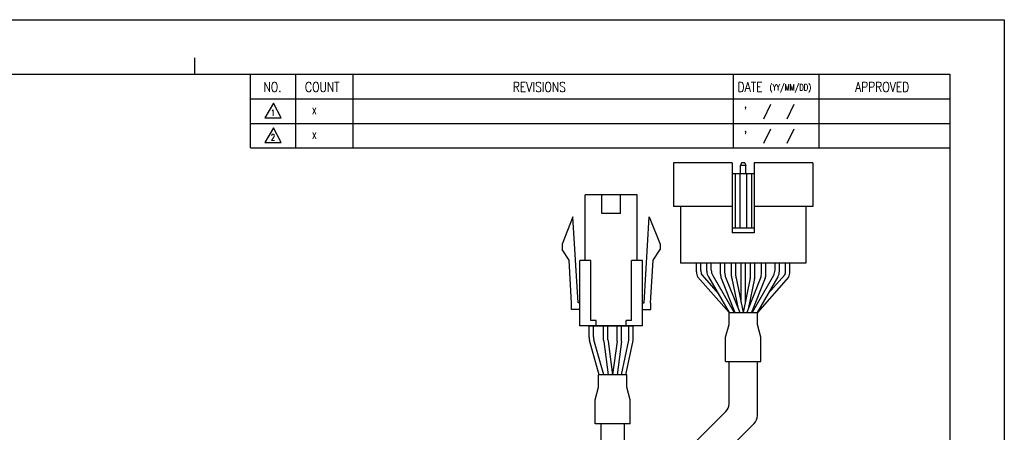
# Model space of a CAD drawing. Header units: millimetres. Extents: x 0 to 297, y 0 to 210.
# Tile 4 of 4: x 116 to 297, y 134 to 210. Entities that reach past the tile are written whole.
import ezdxf

# ---------------------------------------------------------------- set-up
doc = ezdxf.new("R2010")
doc.units = ezdxf.units.MM
doc.layers.add('DIM', color=3, linetype='Continuous')
doc.layers.add('SHEET', color=1, linetype='Continuous')
doc.styles.add('SHEET1', font='ROMANS.SHX', dxfattribs={"width": 0.8, "height": 3})

msp = doc.modelspace()

# ---------------------------------------------------------------- linework, layer by layer
at = {"color": 4}
msp.add_line((148.5, 203), (148.5, 200), dxfattribs=at)
for p, q in [((236.3089, 183.7632), (236.3089, 175.7632)), ((247.1089, 183.7632), (236.3089, 183.7632)), ((247.1089, 183.7632), (247.1089, 170.9632)), ((248.8089, 183.7632), (248.6089, 183.2632)), ((248.6089, 181.7632), (248.6089, 183.2632)), ((249.6089, 183.2632), (248.6089, 183.2632)), ((249.4089, 183.7632), (248.8089, 183.7632)), ((249.4089, 183.7632), (249.6089, 183.2632)), ((249.6089, 181.7632), (249.6089, 183.2632)), ((251.1089, 183.7632), (251.1089, 170.9632)), ((251.1089, 181.7632), (247.1089, 181.7632)), ((247.6089, 181.7632), (247.6089, 171.7632)), ((248.5089, 181.7632), (248.5089, 171.7632)), ((249.7089, 181.7632), (249.7089, 171.7632)), ((250.6089, 181.7632), (250.6089, 171.7632)), ((220.1391, 165.8861), (220.1391, 177.8861)), ((223.1891, 174.4861), (223.1891, 177.8861)), ((226.5891, 174.4861), (226.5891, 177.8861)), ((229.6391, 165.8861), (229.6391, 177.8861)), ((247.1089, 175.7632), (236.3089, 175.7632)), ((237.6089, 175.7632), (237.6089, 165.3632)), ((261.9089, 175.7632), (251.1089, 175.7632)), ((260.6089, 175.7632), (260.6089, 165.3632)), ((217.8891, 173.8861), (215.8891, 168.8861)), ((218.8391, 158.0861), (217.8891, 173.8861)), ((230.9391, 158.0861), (231.8891, 173.8861)), ((231.8891, 173.8861), (233.8891, 168.8861)), ((251.1089, 171.7632), (247.1089, 171.7632)), ((251.1089, 170.9632), (247.1089, 170.9632)), ((215.8891, 168.8861), (215.8891, 167.8861)), ((233.8891, 168.8861), (233.8891, 167.8861)), ((217.1663, 165.914), (215.8891, 167.8861)), ((232.612, 165.914), (233.8891, 167.8861)), ((217.6413, 158.014), (217.1663, 165.914)), ((219.1391, 153.8861), (219.1391, 165.8861)), ((221.1391, 154.8861), (221.1391, 165.8861)), ((228.6391, 154.8861), (228.6391, 165.8861)), ((230.6391, 153.8861), (230.6391, 165.8861)), ((232.137, 158.014), (232.612, 165.914)), ((260.6089, 165.3632), (237.6089, 165.3632)), ((255.7496, 165.3632), (242.4496, 165.3632)), ((248.6996, 165.3632), (248.6996, 158.246)), ((249.4996, 165.3632), (249.4996, 158.246)), ((217.6391, 156.8861), (217.6391, 158.0861)), ((232.1391, 156.8861), (232.1391, 158.0861)), ((220.8329, 151.768), (220.8329, 153.8861)), ((220.8329, 153.8861), (228.9454, 153.8861)), ((221.6329, 151.8787), (221.6329, 153.8861)), ((222.1391, 153.8861), (222.1391, 154.8861)), ((227.6391, 153.8861), (227.6391, 154.8861)), ((228.1454, 151.6876), (228.1454, 153.8861)), ((228.9454, 151.6064), (228.9454, 153.8861)), ((222.6959, 144.8861), (220.908, 151.2251)), ((223.5271, 144.8861), (221.708, 151.3357)), ((226.7915, 144.8861), (228.1046, 151.2856)), ((227.6081, 144.8861), (228.9046, 151.2044)), ((246.5089, 139.5738), (246.5089, 147.3788)), ((246.5089, 147.3788), (251.7089, 147.3788)), ((251.7089, 137.4199), (251.7089, 147.3788)), ((245.9231, 138.1596), (239.834, 132.0706)), ((223, 135.9017), (223, 124.4598)), ((227.3, 135.9017), (227.3, 126.2756)), ((251.1231, 136.0057), (244.7075, 129.5901))]:
    msp.add_line(p, q)
at = {"color": 0}
for p, q in [((261.9089, 183.7632), (251.1089, 183.7632)), ((261.9089, 183.7632), (261.9089, 175.7632)), ((240.5303, 163.8176), (240.5303, 165.3632)), ((241.3303, 164.0346), (241.3303, 165.3632)), ((242.4496, 163.8898), (242.4496, 165.3632)), ((243.2496, 164.1069), (243.2496, 165.3632)), ((244.9496, 163.3692), (244.9496, 165.3632)), ((245.7496, 163.5234), (245.7496, 165.3632)), ((246.9496, 162.9832), (246.9496, 165.3632)), ((247.7496, 163.027), (247.7496, 165.3632)), ((250.4496, 163.027), (250.4496, 165.3632)), ((251.2496, 162.9822), (251.2496, 165.3632)), ((252.4681, 163.5234), (252.4681, 165.3632)), ((253.2681, 163.3692), (253.2681, 165.3632)), ((254.9496, 164.1069), (254.9496, 165.3632)), ((255.7496, 163.8898), (255.7496, 165.3632)), ((256.8875, 164.0346), (256.8875, 165.3632)), ((257.6875, 163.8176), (257.6875, 165.3632)), ((242.7238, 162.879), (246.5403, 156.3632)), ((243.5238, 163.0961), (247.4674, 156.3632)), ((245.0929, 162.6259), (247.6003, 156.3632)), ((245.8929, 162.7801), (248.4621, 156.3632)), ((252.3248, 162.7801), (249.7557, 156.3632)), ((253.1248, 162.6259), (250.6174, 156.3632)), ((254.6754, 163.0961), (250.7318, 156.3632)), ((255.4754, 162.879), (251.6589, 156.3632)), ((246.509, 156.3632), (251.7083, 156.3632)), ((246.509, 154.1145), (246.509, 156.3632)), ((251.7083, 154.1145), (251.7083, 156.3632)), ((223.5093, 151.2915), (223.5093, 153.8861)), ((224.3093, 151.3445), (224.3093, 153.8861)), ((226.0093, 151.3445), (226.0093, 153.8861)), ((226.8093, 151.2915), (226.8093, 153.8861)), ((245.889, 151.7899), (246.509, 154.1145)), ((252.3287, 151.7885), (251.7083, 154.1145)), ((245.889, 147.3788), (245.889, 151.7899)), ((252.3287, 147.3788), (252.3287, 151.7885)), ((223.5267, 151.028), (224.3432, 144.8861)), ((224.3267, 151.0809), (225.1502, 144.8861)), ((225.9918, 151.0809), (225.1684, 144.8861)), ((226.7918, 151.028), (225.9754, 144.8861)), ((245.889, 147.3788), (252.3287, 147.3788)), ((227.7498, 144.8861), (222.5506, 144.8861)), ((222.5506, 142.6374), (222.5506, 144.8861)), ((227.7498, 142.6374), (227.7498, 144.8861)), ((221.9302, 140.3114), (222.5506, 142.6374)), ((228.3699, 140.3128), (227.7498, 142.6374)), ((221.9302, 135.9017), (221.9302, 140.3114)), ((228.3699, 135.9017), (228.3699, 140.3128)), ((228.3699, 135.9017), (221.9302, 135.9017))]:
    msp.add_line(p, q, dxfattribs=at)
at = {"color": 6}
msp.add_lwpolyline([(0, 210), (297, 210), (297, 0), (0, 0)], close=True, dxfattribs=at)
at = {"color": 4}
msp.add_lwpolyline([(10, 200), (287, 200), (287, 10), (10, 10)], close=True, dxfattribs=at)
for points in [[(229.6391, 177.8861), (220.1391, 177.8861)], [(226.5891, 174.4861), (223.1891, 174.4861)], [(221.1391, 165.8861), (219.1391, 165.8861)], [(230.6391, 165.8861), (228.6391, 165.8861)], [(219.1391, 158.0861), (218.8391, 158.0861)], [(230.6391, 158.0861), (230.9391, 158.0861)], [(219.1391, 156.8861), (217.6391, 156.8861)], [(219.1391, 156.8861), (217.6391, 156.8861)], [(230.6391, 156.8861), (232.1391, 156.8861)], [(230.6391, 156.8861), (232.1391, 156.8861)], [(230.6391, 153.8861), (219.1391, 153.8861)], [(222.1391, 154.8861), (221.1391, 154.8861)], [(228.6391, 154.8861), (227.6391, 154.8861)]]:
    msp.add_lwpolyline(points)
at = {"color": 0}
for centre, start, end in [((242.5303, 163.8176), 180, 210.358277), ((243.3303, 164.0346), 180, 203.791628), ((244.4496, 163.8898), 180, 210.358277), ((245.2496, 164.1069), 180, 210.358277), ((246.9496, 163.3692), 180, 201.819991), ((247.7496, 163.5234), 180, 201.819991), ((250.4681, 163.5234), 338.180008, 359.999999), ((251.2681, 163.3692), 338.180008, 359.999999), ((252.9496, 164.1069), 329.641723, 0), ((253.7496, 163.8898), 329.641723, 0), ((254.8875, 164.0346), 336.208372, 0), ((255.6875, 163.8176), 329.641723, 0), ((225.5093, 151.2915), 180, 187.571875), ((226.3093, 151.3445), 180, 187.571875), ((224.0093, 151.3445), 352.428125, 0), ((224.8093, 151.2915), 352.428125, 0)]:
    msp.add_arc(centre, 2, start, end, dxfattribs=at)
for centre, start, end in [((248.9496, 162.9832), 180, 192.243597), ((249.7496, 163.027), 180, 191.729285), ((248.4496, 163.027), 348.270715, 0), ((249.2496, 162.9822), 347.81127, 0), ((222.8329, 151.768), 180, 195.750963), ((223.6329, 151.8787), 180, 195.750963), ((226.1454, 151.6876), 348.404564, 0), ((226.9454, 151.6064), 348.404564, 0), ((244.5089, 139.5738), 315, 0), ((249.7089, 137.4199), 315, 0)]:
    msp.add_arc(centre, 2, start, end)
at = {"layer": 'DIM', "color": 0}
for p, q in [((240.8045, 162.8068), (246.5094, 156.3632)), ((241.5002, 163.2278), (244.5667, 159.7642)), ((246.9951, 162.559), (248.1947, 157.0309)), ((247.7914, 162.6205), (249.0905, 156.3632)), ((250.4078, 162.6205), (249.1087, 156.3632)), ((251.2045, 162.5599), (249.9953, 156.9616)), ((257.4132, 162.8068), (251.7083, 156.3632)), ((256.7175, 163.2278), (253.651, 159.7642))]:
    msp.add_line(p, q, dxfattribs=at)
at = {"layer": 'SHEET', "color": 7}
for q in [(158.75, 200), (287, 186.5)]:
    msp.add_line((158.75, 186.5), q, dxfattribs=at)
at = {"layer": 'SHEET'}
for p, q in [((167, 200), (167, 186.5)), ((177.5, 200), (177.5, 186.5)), ((247.25, 200), (247.25, 186.5)), ((263, 200), (263, 186.5)), ((158.75, 195.5), (287, 195.5)), ((254.1049, 194.4555), (252.8538, 191.7979)), ((258.3681, 194.4514), (257.117, 191.7938)), ((158.75, 191), (287, 191)), ((254.1049, 189.9555), (252.8538, 187.2979)), ((258.3681, 189.9514), (257.117, 187.2938))]:
    msp.add_line(p, q, dxfattribs=at)
at = {"layer": 'SHEET', "color": 1, "linetype": 'Continuous'}
for p, q in [((162.9573, 194.708), (161.3697, 192.0032)), ((164.3685, 192.0032), (162.9573, 194.708)), ((161.3697, 192.0032), (164.3685, 192.0032)), ((162.9573, 190.208), (161.3697, 187.5032)), ((164.3685, 187.5032), (162.9573, 190.208)), ((161.3697, 187.5032), (164.3685, 187.5032))]:
    msp.add_line(p, q, dxfattribs=at)

# ---------------------------------------------------------------- texts
at = {"layer": 'SHEET', "style": 'SHEET1', "width": 0.8}
for s, height, p in [('NO.', 1.8, (161.128, 196.7733)), ('COUNT', 1.8, (168.7355, 196.7733)), ('DATE', 1.8, (248.0796, 196.7733)), ('(YY/MM/DD)', 1.125, (253.9419, 197.0429)), ('APPROVED', 1.8, (269.6251, 196.7733)), ('1', 1.125, (162.4882, 192.373)), ('X', 1.125, (170.0593, 192.6937)), ("'", 1.8, (249.2479, 192.2816)), ("'", 1.8, (249.2479, 187.7816)), ('2', 1.125, (162.4882, 187.873)), ('X', 1.125, (170.0593, 188.1937))]:
    msp.add_text(s, height=height, dxfattribs=at).set_placement(p)
at = {"layer": 'SHEET', "color": 7, "style": 'SHEET1', "width": 0.8}
msp.add_text('REVISIONS', height=1.8, dxfattribs=at).set_placement((206.859, 196.7733))

doc.saveas('drawing.dxf')
